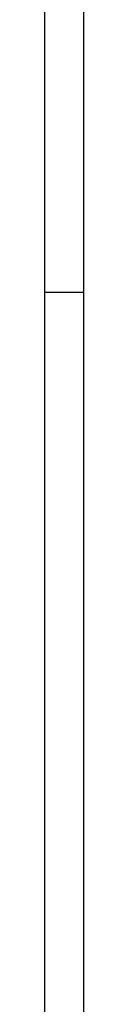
# Model space of a CAD drawing. Extents: x 25458 to 27143, y -3107 to -1919.
# Tile 8 of 19: x 27126 to 27140, y -2769 to -2415. Entities that reach past the tile are written whole.
import ezdxf

# ---------------------------------------------------------------- set-up
doc = ezdxf.new("R2010")
doc.units = 0
doc.header["$LTSCALE"] = 25.4
doc.layers.get('0').update_dxf_attribs({"linetype": 'CONTINUOUS'})

# ---------------------------------------------------------------- blocks, each defined once
blk = doc.blocks.new('ata-Border-A1-002')
at = {"color": 253, "ltscale": 0.5}
blk.add_line((841, 594), (841, 0), dxfattribs=at)
blk.add_line((834, 585), (834, 9))
at = {"color": 253, "linetype": 'Continuous'}
blk.add_line((841, 297), (834, 297), dxfattribs=at)

msp = doc.modelspace()

# ---------------------------------------------------------------- block references
at = {"xscale": 2, "yscale": 2, "zscale": 2}
msp.add_blockref('ata-Border-A1-002', (25458.1118978, -3107.0416953), dxfattribs=at)
msp.add_blockref('ata-Border-A1-002', (25458.1118978, -3107.0416953), dxfattribs=at)

doc.saveas('drawing.dxf')
